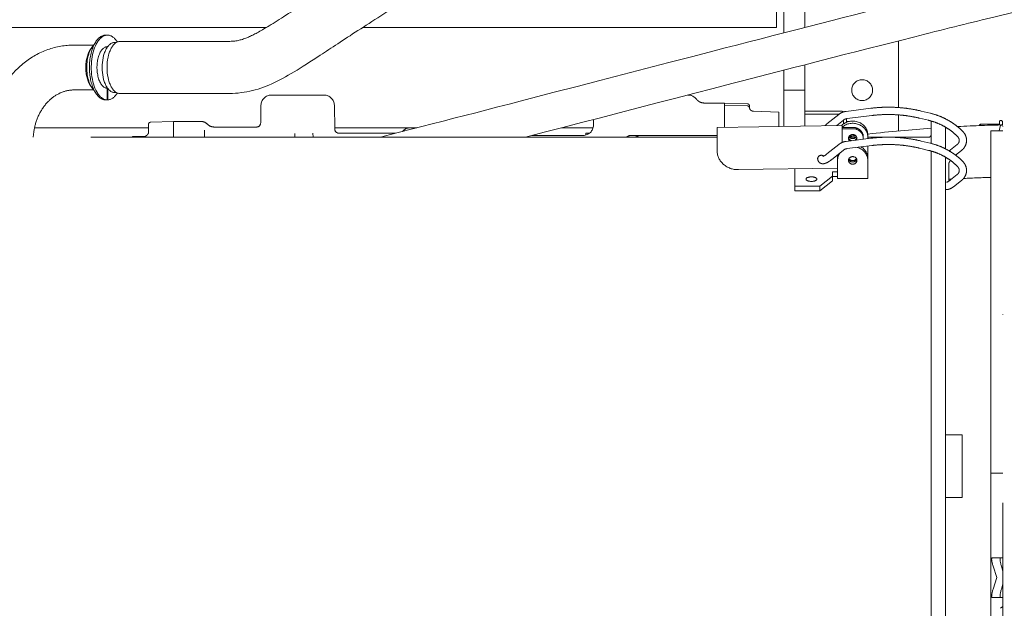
# Model space of a CAD drawing. Header units: millimetres. Extents: x -25606 to 96684, y -22894 to 47132.
# Tile 58 of 89: x 8976 to 9448, y 7298 to 7579. Entities that reach past the tile are written whole.
import ezdxf

# ---------------------------------------------------------------- set-up
doc = ezdxf.new("R2010")
doc.units = ezdxf.units.MM
doc.header["$LTSCALE"] = 50
doc.linetypes.add('A_CARA_16', pattern=[11.4, 6, -1.8, 0, -1.8, 0, -1.8])
doc.layers.add('CA_TG', color=9, linetype='A_CARA_16', lineweight=13)

# ---------------------------------------------------------------- blocks, each defined once
blk = doc.blocks.new('tg')
h = blk.add_hatch()
h.set_pattern_fill('ANSI31', color=252, scale=254, angle=345, style=0)
h.set_pattern_definition([(30, (1065.013, 4011), (-15.87501, 27.4963), [])])
edge = h.paths.add_edge_path()
edge.add_spline(control_points=[(5561.44, 7111.52), (5560.77, 7111.63), (5560.1, 7111.75), (5559.44, 7111.88)], knot_values=[13.825662, 13.825662, 13.825662, 13.825662, 14.000098, 14.000098, 14.000098, 14.000098], degree=3, periodic=0)
edge.add_line((5559.44, 7111.88), (5559.44, 7111.88))
edge.add_line((5559.44, 7111.88), (5559.44, 7148.08))
edge.add_line((5559.44, 7148.08), (5561.44, 7148.08))
edge.add_line((5561.44, 7148.08), (5561.44, 7111.52))
edge.add_line((5561.44, 7111.52), (5561.44, 7111.52))
edge = h.paths.add_edge_path()
edge.add_line((4448.44, 6141.46), (4448.44, 6226.45))
edge.add_spline(control_points=[(4448.44, 6226.45), (4449.11, 6226.22), (4449.78, 6225.97), (4450.44, 6225.72)], knot_values=[10.864235, 10.864235, 10.864235, 10.864235, 11.074814, 11.074814, 11.074814, 11.074814], degree=3, periodic=0)
edge.add_line((4450.44, 6225.72), (4450.44, 6225.72))
edge.add_line((4450.44, 6225.72), (4450.44, 6142.04))
edge.add_spline(control_points=[(4450.44, 6142.04), (4450.27, 6141.99), (4450.09, 6141.94), (4449.43, 6141.74), (4448.94, 6141.6), (4448.44, 6141.46)], knot_values=[22.713594, 22.713594, 22.713594, 22.713594, 22.768373, 22.768373, 22.922016, 22.922016, 22.922016, 22.922016], degree=3, periodic=0)
edge = h.paths.add_edge_path()
edge.add_ellipse((5557.44, 6158.55), major_axis=(-3, 4), ratio=1, start_angle=270, end_angle=299.5519)
edge.add_line((5559.44, 6163.13), (5559.44, 6212.82))
edge.add_line((5559.44, 6212.82), (5559.44, 6212.82))
edge.add_spline(control_points=[(5559.44, 6212.82), (5559.83, 6212.95), (5560.22, 6213.08), (5560.89, 6213.27), (5561.16, 6213.35), (5561.44, 6213.43)], knot_values=[5.579232, 5.579232, 5.579232, 5.579232, 5.705995, 5.705995, 5.795124, 5.795124, 5.795124, 5.795124], degree=3, periodic=0)
edge.add_line((5561.44, 6213.43), (5561.44, 6161.55))
at = {"color": 252}
for p, q in [((5269.94, 6728.49), (5269.94, 6602.5)), ((5256.44, 6720.81), (5256.44, 6602.5)), ((5259.94, 6599.93), (5259.94, 6722.81)), ((5364.94, 6075), (5364.94, 6607.25)), ((5011.98, 6602.5), (4663.44, 6602.5)), ((5058.11, 6602.5), (5256.44, 6602.5)), ((4934.91, 6598.83), (4935.77, 6598.83)), ((4919.75, 6594.08), (4929.21, 6594.08)), ((4927.69, 6592.11), (4928.41, 6593.13)), ((4934.91, 6593.08), (4935.74, 6593.08)), ((4939.24, 6595.33), (4940.08, 6595.33)), ((4941.83, 6595.84), (4992.93, 6595.84)), ((5314.94, 6564.16), (5314.94, 6596.12)), ((5269.94, 6555.36), (5269.94, 6584.64)), ((5259.94, 6582.07), (5259.94, 6555.2)), ((4927.69, 6574.56), (4928.41, 6573.54)), ((4934.91, 6573.58), (4935.74, 6573.58)), ((4935.65, 6573.34), (4935.65, 6567.84)), ((4935.9, 6573.34), (4935.65, 6573.34)), ((4935.9, 6567.84), (4935.9, 6573.34)), ((4919.75, 6572.58), (4929.21, 6572.58)), ((4939.24, 6571.33), (4940.09, 6571.33)), ((4941.83, 6570.84), (4992.93, 6570.84)), ((5014.35, 6570.16), (5039.53, 6570.16)), ((5213.88, 6570.16), (5214.03, 6570.16)), ((5269.94, 6572.5), (5259.94, 6572.5)), ((4935.9, 6567.84), (4934.78, 6567.84)), ((5009.36, 6565.25), (5009.21, 6556.8)), ((5044.53, 6565.25), (5044.73, 6553.8)), ((5221.8, 6566.33), (5231.44, 6566.33)), ((5231.44, 6554.75), (5231.44, 6566.33)), ((5242.48, 6565.95), (5231.44, 6566.33)), ((5231.44, 6565.33), (5242.48, 6564.95)), ((5243.44, 6564.01), (5243.44, 6564.95)), ((5301.66, 6563.82), (5289.79, 6562.35)), ((5257.44, 6561.97), (5245.32, 6562.4)), ((5257.44, 6561.97), (5257.44, 6555.16)), ((5286.94, 6562.5), (5269.94, 6562.5)), ((5269.94, 6561), (5286.43, 6561)), ((5286.28, 6560.88), (5280.57, 6556.3)), ((5289.94, 6557.11), (5289.94, 6558.83)), ((5302.1, 6560.35), (5290.23, 6558.87)), ((5314.94, 6552.99), (5314.94, 6560.65)), ((5329.23, 6558.05), (5324.96, 6559.08)), ((5330.04, 6561.46), (5325.78, 6562.48)), ((4900.83, 6554.45), (4955.44, 6554.45)), ((4955.44, 6552.07), (4955.44, 6556.11)), ((4967.44, 6557.49), (4956.41, 6557.11)), ((4967.44, 6550), (4967.44, 6557.49)), ((4980.67, 6557.49), (4967.44, 6557.49)), ((5007.39, 6554.83), (4987.06, 6554.83)), ((5044.72, 6554.45), (5084.02, 6554.45)), ((5080.58, 6554.44), (5081.3, 6554.44)), ((5153.29, 6554.45), (5168.49, 6554.45)), ((5168.74, 6558.45), (5168.69, 6555.75)), ((5227.9, 6545.9), (5227.9, 6554.52)), ((5287.9, 6555.64), (5227.91, 6554.69)), ((5288.47, 6558.15), (5285.29, 6555.6)), ((5287.89, 6547.47), (5287.89, 6555.47)), ((5287.92, 6554.11), (5287.92, 6547.48)), ((5287.93, 6554.6), (5292.82, 6554.68)), ((5287.93, 6553.97), (5287.93, 6554.6)), ((5292.82, 6554.05), (5287.93, 6553.97)), ((5288.44, 6558.13), (5288.44, 6556.29)), ((5289.94, 6557.5), (5291.21, 6557.5)), ((5330.44, 6557.74), (5330.44, 6546.99)), ((5337.44, 6554.75), (5337.44, 6544.37)), ((5353.69, 6555.81), (5354.14, 6556.26)), ((5353.69, 6555.81), (5353.69, 6555.52)), ((5354.14, 6555.54), (5354.14, 6556.26)), ((5363.19, 6556.26), (5354.14, 6556.26)), ((5363.06, 6553), (5363.78, 6555.75)), ((5363.19, 6555.81), (5363.19, 6557.25)), ((5364.94, 6555.75), (5363.78, 6555.75)), ((5364.69, 6555.85), (5364.69, 6557.25)), ((5364.94, 6556.3), (5364.69, 6556.3)), ((5227.9, 6550), (4652.44, 6550)), ((4948.24, 6550.33), (4953.89, 6550.33)), ((4953.84, 6550.41), (4954.13, 6550.48)), ((4953.84, 6550.33), (4953.84, 6550.41)), ((4982.26, 6551.97), (4982.23, 6553.29)), ((4982.26, 6551.97), (4982.32, 6550)), ((5025.57, 6550), (5025.59, 6551.05)), ((5025.61, 6551.67), (5025.59, 6551.05)), ((5034.27, 6551.91), (5034.32, 6550)), ((5073.81, 6551.83), (5046.55, 6551.83)), ((5163.7, 6550.83), (5139.34, 6550.83)), ((5165, 6551.83), (5166.69, 6551.83)), ((5165, 6551.01), (5165, 6551.83)), ((5227.9, 6550.83), (5186.98, 6550.83)), ((5289.79, 6547.98), (5301.66, 6549.45)), ((5294.49, 6550), (5291.34, 6550)), ((5291.94, 6550.46), (5291.94, 6551.01)), ((5298.01, 6549.42), (5298.01, 6550.06)), ((5300.16, 6551.11), (5300.16, 6549.27)), ((5329.44, 6550), (5300.16, 6550)), ((5343.22, 6550.22), (5343.18, 6550.26)), ((5345.72, 6552.66), (5345.69, 6552.7)), ((5359.19, 6553), (5359.19, 6125.25)), ((5364.94, 6553), (5359.19, 6553)), ((5280.57, 6541.93), (5286.28, 6546.51)), ((5290.23, 6544.5), (5302.1, 6545.98)), ((5300.16, 6530.27), (5300.16, 6545.74)), ((5324.96, 6544.71), (5329.23, 6543.68)), ((5325.78, 6548.11), (5330.04, 6547.09)), ((5339.84, 6543.92), (5342.94, 6546.41)), ((5227.94, 6543.33), (5227.93, 6543.51)), ((5276.17, 6540.06), (5276.17, 6539.68)), ((5282.76, 6539.2), (5288.47, 6543.78)), ((5285.66, 6539.91), (5285.66, 6530.27)), ((5330.44, 6543.37), (5330.44, 6250.05)), ((5337.44, 6540.38), (5337.44, 6252.9)), ((5342.25, 6541.37), (5345.13, 6543.68)), ((5285.66, 6535.18), (5238.11, 6534.43)), ((5338.94, 6528.9), (5338.94, 6537.44)), ((5343.18, 6535.89), (5343.22, 6535.85)), ((5345.69, 6538.33), (5345.72, 6538.29)), ((5265.16, 6524.26), (5265.16, 6534.85)), ((5283.16, 6531.38), (5277.16, 6526.52)), ((5283.16, 6529.12), (5283.16, 6533.39)), ((5283.16, 6533.39), (5285.66, 6533.39)), ((5285.66, 6531.12), (5283.16, 6531.12)), ((5300.16, 6530.27), (5285.66, 6530.27)), ((5342.94, 6532.04), (5339.84, 6529.55)), ((5277.16, 6526.52), (5265.16, 6526.52)), ((5277.16, 6524.26), (5283.16, 6529.12)), ((5277.16, 6524.26), (5277.16, 6526.52)), ((5345.13, 6529.31), (5342.03, 6526.82)), ((5265.16, 6524.26), (5277.16, 6524.26)), ((5337.44, 6407.5), (5345.44, 6407.5)), ((5345.44, 6377.5), (5345.44, 6407.5)), ((5364.94, 6389.13), (5359.19, 6389.13)), ((5345.44, 6377.5), (5337.44, 6377.5)), ((5359.74, 6348.63), (5364.94, 6348.63)), ((5360.2, 6344.63), (5361.94, 6339.13)), ((5364.94, 6342.29), (5364.2, 6344.63)), ((5361.94, 6339.13), (5360.2, 6333.63)), ((5364.2, 6333.63), (5364.94, 6335.96)), ((5359.74, 6329.63), (5364.94, 6329.63)), ((5363.72, 6324.45), (5364.94, 6325.27))]:
    blk.add_line(p, q, dxfattribs=at)
blk.add_circle((5297.44, 6572.5), 5, dxfattribs=at)
for centre, radius, start, end in [((5014.35, 6565.16), 5, 90, 179), ((5039.53, 6565.16), 5, 1, 90), ((5214.03, 6565.16), 5, 37.2428, 90), ((5242.44, 6564.95), 1, 0, 88), ((5242.44, 6563.95), 1, 5.7704, 88), ((5286.94, 6559.5), 3, 58.7048, 90), ((4956.44, 6556.11), 1, 92.0007, 180), ((4980.67, 6553.49), 4, 44.8013, 90), ((4987.06, 6559.83), 5, 224.8505, 270.0006), ((5007.21, 6556.83), 2, 270, 359), ((5080.58, 6550.44), 4, 90, 137.6398), ((5081.3, 6550.44), 4, 67.6199, 90), ((5163.69, 6555.83), 5, 270, 359), ((5363.94, 6557.25), 0.75, 0, 180), ((4948.24, 6549.53), 0.8, 90, 144.4615), ((5046.73, 6553.83), 2, 181, 270), ((5074.67, 6555.83), 4, 308.0354, 317.6398), ((5186.98, 6546.83), 4, 90, 127.6975), ((5187.9, 6546.83), 4, 52.3025, 90), ((5329.44, 6551), 1, 270, 0)]:
    blk.add_arc(centre, radius, start, end, dxfattribs=at)
for centre, major_axis, ratio, start_param, end_param in [((4934.91, 6583.33), (0, -15.5), 0.5, 3.141593, 6.267056), ((4935.77, 6583.33), (0, -15.5), 0.5, 2.479765, 6.267056), ((4930.79, 6583.33), (0, 10.75), 0.5, 0.61548, 2.526113), ((4931.88, 6583.33), (0, 12), 0.5, 0.42131, 2.720282), ((4935.77, 6583.33), (0, -10), 0.5, 3.112721, 6.258183), ((4939.24, 6583.33), (0, -12), 0.5, 3.141593, 6.283185), ((4934.91, 6583.33), (0, 9.75), 0.5, 0, 0.057396), ((4934.91, 6583.33), (0, 10), 0.5, 6.103237, 6.196474), ((4941.83, 6583.34), (0, -12.5), 0.5, 3.141593, 6.283185), ((4934.91, 6583.33), (0, -9.75), 0.5, 6.225789, 6.283185), ((4934.91, 6583.33), (0, -10), 0.5, 0.086711, 0.179948), ((4935.77, 6583.33), (0, -10), 0.5, 0.025003, 0.028872), ((4935.77, 6583.33), (0, -15.5), 0.5, 0.01613, 0.661889), ((5227.93, 6552.89), (-0.03, 1.8), 0.007376, 0, 0.436274), ((5292.91, 6551.11), (7.25, 0), 0.906308, 0, 2.382449), ((5287.93, 6553.84), (-0.03, 1.8), 0.007376, 5.148663, 6.719459), ((5292.91, 6550.06), (7.25, 0), 0.906308, 0, 2.33041), ((5287.93, 6553.84), (-0.005, 0.3), 0.007376, 5.148663, 6.719459), ((5292.91, 6550.06), (5.1, 0), 0.906308, 0, 1.58825), ((5292.91, 6549.42), (5.1, 0), 0.906308, 6.190416, 7.871435), ((5292.91, 6549.42), (-2, 0), 0.906308, 2.660772, 7.036197), ((5292.91, 6550.06), (-2, 0), 0.906308, 0.175769, 1.317183), ((5292.91, 6551.11), (2, 0), 0.906308, 3.626705, 5.798073), ((5292.91, 6550.06), (2, 0), 0.906308, 5.238194, 6.107416), ((5227.93, 6544.27), (-0.03, 1.8), 0.007376, 0.436274, 2.00707), ((5292.91, 6538.86), (7.25, 0), 0.906308, 0, 1.259799), ((5292.91, 6539.91), (7.25, 0), 0.906308, 0, 0.972739), ((5237.94, 6543.49), (-10, 0), 0.906308, 0.017453, 1.58825), ((5277.92, 6539.68), (-1.8, 0), 0.906308, 4.025323, 6.625383), ((5277.92, 6540.31), (-1.8, 0), 0.906308, 0.195539, 0.236251), ((5292.91, 6538.86), (-7.25, 0), 0.906308, 5.693254, 6.283185), ((5292.91, 6539.91), (-7.25, 0), 0.906308, 5.99741, 6.283185), ((5292.91, 6540.55), (2, 0), 0.906308, 3.626705, 5.798073), ((5292.91, 6539.91), (-2, 0), 0.906308, 0.295734, 2.845858), ((5292.91, 6539.91), (2, 0), 0.906308, 3.437327, 5.987451), ((5361, 6344.63), (-1.31, 3.99), 0.181281, 6.252835, 7.794637), ((5359.74, 6344.63), (0, -4), 0.2, 3.141593, 3.170588), ((5365, 6344.63), (1.31, -3.99), 0.181281, 3.082248, 4.653044), ((5361, 6333.63), (1.31, 3.99), 0.181281, 1.630141, 3.171942), ((5365, 6333.63), (-1.31, -3.99), 0.181281, 4.771734, 6.34253), ((5359.74, 6333.63), (0, 4), 0.2, 3.112597, 3.141593)]:
    blk.add_ellipse(centre, major_axis=major_axis, ratio=ratio, start_param=start_param, end_param=end_param, dxfattribs=at)
for centre, major_axis, ratio in [((5292.91, 6538.86), (2, 0), 0.906308), ((5273.16, 6529.9), (-2.6, 0), 0.422618)]:
    blk.add_ellipse(centre, major_axis=major_axis, ratio=ratio, dxfattribs=at)
for points, knots in [([(4992.93, 6595.84), (4997.01, 6595.84), (4999, 6596.2), (5004.33, 6598.24), (5007.13, 6599.64), (5019.37, 6606.83), (5032.56, 6615.85), (5082.68, 6648.22), (5130.58, 6677.42), (5242.37, 6741.85), (5303.21, 6776.12), (5372.37, 6815.64), (5392.04, 6826.92), (5416.14, 6840.18), (5423.28, 6843.99), (5436.02, 6850.34), (5441.63, 6852.89), (5451.63, 6856.63), (5456.11, 6857.93), (5465.42, 6859.32), (5470.31, 6859.23), (5478.76, 6857.39), (5482.32, 6855.97), (5486.82, 6853.68), (5487.97, 6853.05), (5489.12, 6852.39)], [1, 1, 1, 1, 1.148821, 1.148821, 1.255648, 1.255648, 1.507157, 1.507157, 1.907157, 1.907157, 2.307157, 2.307157, 2.507157, 2.507157, 2.607157, 2.607157, 2.705367, 2.705367, 2.794757, 2.794757, 2.890784, 2.890784, 2.971439, 2.971439, 3, 3, 3, 3]), ([(4992.93, 6570.84), (5000.41, 6570.84), (5007.65, 6572.37), (5021.46, 6578.66), (5028.38, 6583.13), (5058.41, 6602.72), (5092.69, 6625.28), (5190.18, 6683.37), (5252.5, 6718.55), (5333.62, 6764.7), (5358.49, 6778.93), (5400.89, 6803.12), (5418.44, 6813.09), (5438.89, 6823.9), (5444.75, 6826.81), (5457.15, 6832.29), (5462.34, 6833.75), (5467.52, 6834.19), (5468.8, 6834.05), (5471.6, 6833.26), (5473.06, 6832.67), (5475.49, 6831.37), (5476.04, 6831.07), (5476.62, 6830.74)], [1, 1, 1, 1, 1.178713, 1.178713, 1.361279, 1.361279, 1.761279, 1.761279, 2.161279, 2.161279, 2.361279, 2.361279, 2.561279, 2.561279, 2.661279, 2.661279, 2.813576, 2.813576, 2.906423, 2.906423, 2.980207, 2.980207, 3, 3, 3, 3]), ([(5066.62, 6550), (5118.06, 6563.12), (5180.36, 6579.39), (5268.9, 6602.26), (5298.64, 6609.88), (5337.29, 6619.58), (5349.21, 6622.54), (5370.81, 6627.83), (5380.51, 6630.16), (5390.6, 6632.54), (5392.11, 6632.9), (5393.59, 6633.24)], [1.7601368, 1.7601368, 1.7601368, 1.7601368, 2.1191837, 2.1191837, 2.3191837, 2.3191837, 2.4191837, 2.4191837, 2.5191837, 2.5191837, 2.5373972, 2.5373972, 2.5373972, 2.5373972]), ([(5136.11, 6550), (5183.4, 6562.24), (5233.83, 6575.39), (5307.65, 6594.31), (5334.57, 6601.11), (5368.04, 6609.35), (5378, 6611.77), (5386.84, 6613.87)], [1.9025935, 1.9025935, 1.9025935, 1.9025935, 2.1977177, 2.1977177, 2.3977177, 2.3977177, 2.4956824, 2.4956824, 2.4956824, 2.4956824]), ([(4919.75, 6594.08), (4915.49, 6594.08), (4911.22, 6593.34), (4903.11, 6590.44), (4899.26, 6588.28), (4892.31, 6582.74), (4889.23, 6579.33), (4884.19, 6571.72), (4882.22, 6567.51), (4879.59, 6558.86), (4878.86, 6554.44), (4878.72, 6550)], [4.712389, 4.712389, 4.712389, 4.712389, 5.011864, 5.011864, 5.316349, 5.316349, 5.630508, 5.630508, 5.944667, 5.944667, 6.245601, 6.245601, 6.245601, 6.245601]), ([(4919.75, 6572.58), (4917.88, 6572.58), (4916, 6572.25), (4912.32, 6570.87), (4910.52, 6569.82), (4907.17, 6567.01), (4905.63, 6565.24), (4903.09, 6561.21), (4902.08, 6558.97), (4900.75, 6554.47), (4900.36, 6552.25), (4900.24, 6550)], [4.712389, 4.712389, 4.712389, 4.712389, 5.026548, 5.026548, 5.340708, 5.340708, 5.654867, 5.654867, 5.955037, 5.955037, 6.218317, 6.218317, 6.218317, 6.218317]), ([(5221.8, 6566.33), (5221.41, 6566.33), (5221.02, 6566.38), (5220.29, 6566.56), (5219.96, 6566.69), (5219.37, 6566.98), (5219.12, 6567.14), (5218.69, 6567.46), (5218.52, 6567.62), (5218.22, 6567.92), (5218.11, 6568.06), (5218.01, 6568.19)], [1.5242703, 1.5242703, 1.5242703, 1.5242703, 1.5645413, 1.5645413, 1.6048123, 1.6048123, 1.6450833, 1.6450833, 1.6853543, 1.6853543, 1.7256253, 1.7256253, 1.7256253, 1.7256253]), ([(5245.32, 6562.4), (5245.1, 6562.41), (5244.89, 6562.45), (5244.51, 6562.59), (5244.34, 6562.68), (5244.04, 6562.9), (5243.93, 6563.02), (5243.73, 6563.26), (5243.67, 6563.37), (5243.57, 6563.56), (5243.54, 6563.64), (5243.5, 6563.77), (5243.48, 6563.82), (5243.46, 6563.92), (5243.45, 6563.95), (5243.44, 6564.01), (5243.44, 6564.03), (5243.44, 6564.04), (5243.44, 6564.05), (5243.44, 6564.05)], [1.788368, 1.788368, 1.788368, 1.788368, 1.7977922, 1.7977922, 1.8082075, 1.8082075, 1.8216683, 1.8216683, 1.8399281, 1.8399281, 1.8610172, 1.8610172, 1.8855781, 1.8855781, 1.9206688, 1.9206688, 1.9586996, 1.9586996, 1.9785218, 1.9785218, 1.9785218, 1.9785218]), ([(5325.78, 6562.48), (5324.21, 6562.85), (5322.63, 6563.17), (5319.44, 6563.7), (5317.83, 6563.91), (5314.6, 6564.2), (5312.99, 6564.29), (5309.74, 6564.36), (5308.12, 6564.33), (5304.89, 6564.16), (5303.27, 6564.02), (5301.66, 6563.82)], [1.3734008, 1.3734008, 1.3734008, 1.3734008, 1.452359, 1.452359, 1.5313172, 1.5313172, 1.6102754, 1.6102754, 1.6892337, 1.6892337, 1.7681919, 1.7681919, 1.7681919, 1.7681919]), ([(5289.79, 6562.35), (5289.54, 6562.32), (5289.28, 6562.27), (5288.78, 6562.15), (5288.53, 6562.08), (5288.05, 6561.91), (5287.81, 6561.81), (5287.35, 6561.59), (5287.12, 6561.46), (5286.69, 6561.19), (5286.48, 6561.04), (5286.28, 6560.88)], [1.7681919, 1.7681919, 1.7681919, 1.7681919, 1.8857924, 1.8857924, 2.0033929, 2.0033929, 2.1209934, 2.1209934, 2.238594, 2.238594, 2.3561945, 2.3561945, 2.3561945, 2.3561945]), ([(5290.23, 6558.87), (5290.09, 6558.86), (5289.96, 6558.83), (5289.71, 6558.77), (5289.58, 6558.74), (5289.33, 6558.65), (5289.21, 6558.6), (5288.99, 6558.49), (5288.87, 6558.43), (5288.66, 6558.3), (5288.56, 6558.23), (5288.47, 6558.15)], [1.7681919, 1.7681919, 1.7681919, 1.7681919, 1.8857924, 1.8857924, 2.0033929, 2.0033929, 2.1209934, 2.1209934, 2.238594, 2.238594, 2.3561945, 2.3561945, 2.3561945, 2.3561945]), ([(5324.96, 6559.08), (5323.48, 6559.43), (5321.98, 6559.73), (5318.95, 6560.23), (5317.43, 6560.43), (5314.37, 6560.71), (5312.83, 6560.79), (5309.76, 6560.85), (5308.22, 6560.83), (5305.15, 6560.67), (5303.62, 6560.54), (5302.1, 6560.35)], [1.3734008, 1.3734008, 1.3734008, 1.3734008, 1.452359, 1.452359, 1.5313172, 1.5313172, 1.6102754, 1.6102754, 1.6892337, 1.6892337, 1.7681919, 1.7681919, 1.7681919, 1.7681919]), ([(5345.69, 6552.7), (5344.86, 6553.55), (5343.98, 6554.35), (5342.12, 6555.86), (5341.14, 6556.56), (5339.1, 6557.86), (5338.04, 6558.45), (5335.86, 6559.52), (5334.73, 6559.99), (5332.42, 6560.82), (5331.24, 6561.17), (5330.04, 6561.46)], [0.7853982, 0.7853982, 0.7853982, 0.7853982, 0.9029987, 0.9029987, 1.0205992, 1.0205992, 1.1381997, 1.1381997, 1.2558002, 1.2558002, 1.3734008, 1.3734008, 1.3734008, 1.3734008]), ([(5343.18, 6550.26), (5342.45, 6551.01), (5341.67, 6551.72), (5340.02, 6553.05), (5339.15, 6553.68), (5337.34, 6554.83), (5336.39, 6555.36), (5334.44, 6556.31), (5333.43, 6556.74), (5331.36, 6557.48), (5330.3, 6557.79), (5329.23, 6558.05)], [0.7853982, 0.7853982, 0.7853982, 0.7853982, 0.9029987, 0.9029987, 1.0205992, 1.0205992, 1.1381997, 1.1381997, 1.2558002, 1.2558002, 1.3734008, 1.3734008, 1.3734008, 1.3734008]), ([(4953.23, 6550), (4953.35, 6550.05), (4953.46, 6550.1), (4953.89, 6550.32), (4954.17, 6550.5), (4954.66, 6550.88), (4954.87, 6551.08), (4955.18, 6551.46), (4955.3, 6551.64), (4955.43, 6551.92), (4955.44, 6552.02), (4955.44, 6552.07)], [0.2027708, 0.2027708, 0.2027708, 0.2027708, 0.2513544, 0.2513544, 0.387051, 0.387051, 0.5227477, 0.5227477, 0.6584443, 0.6584443, 0.7941409, 0.7941409, 0.7941409, 0.7941409]), ([(5301.66, 6549.45), (5303.27, 6549.65), (5304.89, 6549.79), (5308.12, 6549.96), (5309.74, 6549.99), (5312.99, 6549.92), (5314.6, 6549.83), (5317.83, 6549.54), (5319.44, 6549.33), (5322.63, 6548.81), (5324.21, 6548.49), (5325.78, 6548.11)], [4.5149934, 4.5149934, 4.5149934, 4.5149934, 4.5939516, 4.5939516, 4.6729099, 4.6729099, 4.7518681, 4.7518681, 4.8308263, 4.8308263, 4.9097845, 4.9097845, 4.9097845, 4.9097845]), ([(5342.94, 6546.41), (5343.19, 6546.61), (5343.4, 6546.84), (5343.72, 6547.33), (5343.84, 6547.59), (5343.97, 6548.13), (5343.99, 6548.4), (5343.94, 6548.95), (5343.86, 6549.22), (5343.62, 6549.73), (5343.45, 6549.98), (5343.23, 6550.21), (5343.22, 6550.22), (5343.22, 6550.22)], [5.497787, 5.497787, 5.497787, 5.497787, 5.806429, 5.806429, 6.120588, 6.120588, 6.434748, 6.434748, 6.748907, 6.748907, 7.063066, 7.063066, 7.068583, 7.068583, 7.068583, 7.068583]), ([(5345.13, 6543.68), (5345.67, 6544.11), (5346.13, 6544.62), (5346.87, 6545.75), (5347.15, 6546.38), (5347.47, 6547.68), (5347.51, 6548.35), (5347.38, 6549.67), (5347.21, 6550.31), (5346.66, 6551.52), (5346.27, 6552.08), (5345.78, 6552.6), (5345.75, 6552.63), (5345.72, 6552.66)], [5.497787, 5.497787, 5.497787, 5.497787, 5.811946, 5.811946, 6.126106, 6.126106, 6.433021, 6.433021, 6.738451, 6.738451, 7.049016, 7.049016, 7.068583, 7.068583, 7.068583, 7.068583]), ([(5286.28, 6546.51), (5286.48, 6546.67), (5286.69, 6546.82), (5287.12, 6547.09), (5287.35, 6547.22), (5287.81, 6547.44), (5288.05, 6547.54), (5288.53, 6547.71), (5288.78, 6547.78), (5289.28, 6547.9), (5289.54, 6547.95), (5289.79, 6547.98)], [3.9269908, 3.9269908, 3.9269908, 3.9269908, 4.0445913, 4.0445913, 4.1621919, 4.1621919, 4.2797924, 4.2797924, 4.3973929, 4.3973929, 4.5149934, 4.5149934, 4.5149934, 4.5149934]), ([(5288.47, 6543.78), (5288.56, 6543.86), (5288.66, 6543.93), (5288.87, 6544.06), (5288.99, 6544.12), (5289.21, 6544.23), (5289.33, 6544.28), (5289.58, 6544.37), (5289.71, 6544.4), (5289.96, 6544.46), (5290.09, 6544.49), (5290.23, 6544.5)], [3.9269908, 3.9269908, 3.9269908, 3.9269908, 4.0445913, 4.0445913, 4.1621919, 4.1621919, 4.2797924, 4.2797924, 4.3973929, 4.3973929, 4.5149934, 4.5149934, 4.5149934, 4.5149934]), ([(5302.1, 6545.98), (5303.62, 6546.17), (5305.15, 6546.3), (5308.22, 6546.46), (5309.76, 6546.49), (5312.83, 6546.42), (5314.37, 6546.34), (5317.43, 6546.06), (5318.95, 6545.86), (5321.98, 6545.37), (5323.48, 6545.06), (5324.96, 6544.71)], [4.5149934, 4.5149934, 4.5149934, 4.5149934, 4.5939516, 4.5939516, 4.6729099, 4.6729099, 4.7518681, 4.7518681, 4.8308263, 4.8308263, 4.9097845, 4.9097845, 4.9097845, 4.9097845]), ([(5330.04, 6547.09), (5331.24, 6546.8), (5332.42, 6546.45), (5334.73, 6545.62), (5335.86, 6545.15), (5338.04, 6544.08), (5339.1, 6543.49), (5341.14, 6542.19), (5342.12, 6541.49), (5343.98, 6539.99), (5344.86, 6539.18), (5345.69, 6538.33)], [4.9097845, 4.9097845, 4.9097845, 4.9097845, 5.0273851, 5.0273851, 5.1449856, 5.1449856, 5.2625861, 5.2625861, 5.3801866, 5.3801866, 5.4977871, 5.4977871, 5.4977871, 5.4977871]), ([(5276.17, 6539.68), (5276.17, 6539.48), (5276.19, 6539.27), (5276.32, 6538.73), (5276.47, 6538.39), (5276.9, 6537.88), (5277.13, 6537.69), (5277.63, 6537.42), (5277.9, 6537.34), (5278.48, 6537.24), (5278.79, 6537.25), (5279.57, 6537.37), (5280, 6537.52), (5280.89, 6537.93), (5281.33, 6538.18), (5282.1, 6538.7), (5282.43, 6538.94), (5282.76, 6539.2)], [1.570796, 1.570796, 1.570796, 1.570796, 1.685399, 1.685399, 1.845184, 1.845184, 1.967641, 1.967641, 2.099626, 2.099626, 2.281235, 2.281235, 2.595395, 2.595395, 2.909554, 2.909554, 3.141593, 3.141593, 3.141593, 3.141593]), ([(5278.57, 6540.76), (5278.57, 6540.76), (5278.57, 6540.76), (5278.57, 6540.76), (5278.61, 6540.76), (5278.74, 6540.8), (5278.85, 6540.84), (5279.14, 6540.97), (5279.33, 6541.07), (5279.78, 6541.35), (5280.05, 6541.53), (5280.4, 6541.8), (5280.48, 6541.87), (5280.57, 6541.93)], [2.2610601, 2.2610601, 2.2610601, 2.2610601, 2.2710228, 2.2710228, 2.4147173, 2.4147173, 2.5918072, 2.5918072, 2.8106797, 2.8106797, 3.0658009, 3.0658009, 3.1415927, 3.1415927, 3.1415927, 3.1415927]), ([(5329.23, 6543.68), (5330.3, 6543.43), (5331.36, 6543.11), (5333.43, 6542.37), (5334.44, 6541.94), (5336.39, 6540.99), (5337.34, 6540.46), (5339.15, 6539.31), (5340.02, 6538.69), (5341.67, 6537.35), (5342.45, 6536.64), (5343.18, 6535.89)], [4.9097845, 4.9097845, 4.9097845, 4.9097845, 5.0273851, 5.0273851, 5.1449856, 5.1449856, 5.2625861, 5.2625861, 5.3801866, 5.3801866, 5.4977871, 5.4977871, 5.4977871, 5.4977871]), ([(5339.22, 6543.4), (5339.31, 6543.47), (5339.4, 6543.55), (5339.6, 6543.73), (5339.72, 6543.83), (5339.84, 6543.92)], [6.1331711, 6.1331711, 6.1331711, 6.1331711, 6.1982313, 6.1982313, 6.2831853, 6.2831853, 6.2831853, 6.2831853]), ([(5338.94, 6537.41), (5338.95, 6537.43), (5338.96, 6537.48), (5339.01, 6537.64), (5339.07, 6537.76), (5339.23, 6538.08), (5339.36, 6538.29), (5339.58, 6538.62), (5339.67, 6538.74), (5339.75, 6538.86)], [4.8530824, 4.8530824, 4.8530824, 4.8530824, 4.9924763, 4.9924763, 5.1784567, 5.1784567, 5.4061759, 5.4061759, 5.5218427, 5.5218427, 5.5218427, 5.5218427]), ([(5343.22, 6535.85), (5343.44, 6535.63), (5343.61, 6535.38), (5343.86, 6534.86), (5343.93, 6534.59), (5343.99, 6534.05), (5343.97, 6533.77), (5343.84, 6533.24), (5343.73, 6532.97), (5343.41, 6532.48), (5343.2, 6532.24), (5342.94, 6532.04)], [5.497787, 5.497787, 5.497787, 5.497787, 5.811946, 5.811946, 6.126106, 6.126106, 6.440265, 6.440265, 6.754424, 6.754424, 7.068583, 7.068583, 7.068583, 7.068583]), ([(5345.72, 6538.29), (5346.2, 6537.81), (5346.6, 6537.24), (5347.18, 6536.03), (5347.37, 6535.37), (5347.51, 6534.05), (5347.47, 6533.39), (5347.18, 6532.1), (5346.92, 6531.48), (5346.21, 6530.35), (5345.76, 6529.83), (5345.2, 6529.36), (5345.17, 6529.34), (5345.13, 6529.31)], [5.497787, 5.497787, 5.497787, 5.497787, 5.811946, 5.811946, 6.122914, 6.122914, 6.428419, 6.428419, 6.735151, 6.735151, 7.048913, 7.048913, 7.068583, 7.068583, 7.068583, 7.068583]), ([(5342.03, 6526.82), (5341.59, 6526.47), (5341.14, 6526.15), (5340.26, 6525.6), (5339.82, 6525.37), (5338.93, 6525.02), (5338.48, 6524.9), (5337.79, 6524.88), (5337.62, 6524.89), (5337.44, 6524.91)], [3.141593, 3.141593, 3.141593, 3.141593, 3.455752, 3.455752, 3.769911, 3.769911, 4.08407, 4.08407, 4.179715, 4.179715, 4.179715, 4.179715]), ([(5339.84, 6529.55), (5339.53, 6529.31), (5339.23, 6529.09), (5338.7, 6528.75), (5338.46, 6528.62), (5338.11, 6528.46), (5337.98, 6528.41), (5337.87, 6528.38), (5337.84, 6528.38), (5337.84, 6528.38)], [3.1415927, 3.1415927, 3.1415927, 3.1415927, 3.423023, 3.423023, 3.6839239, 3.6839239, 3.9043398, 3.9043398, 4.0221252, 4.0221252, 4.0221252, 4.0221252])]:
    blk.add_open_spline(points, degree=3, knots=knots, dxfattribs=at)
for points in [[(4983.52, 6556.31), (4983.51, 6556.31), (4983.51, 6556.31), (4983.51, 6556.31)], [(5280.57, 6556.3), (5280.26, 6556.05), (5279.95, 6555.79), (5279.65, 6555.51)], [(5300.15, 6551.45), (5310.98, 6552.7), (5321.14, 6553.6), (5330.44, 6554.26)], [(5337.44, 6554.72), (5337.45, 6554.72), (5337.47, 6554.72), (5337.48, 6554.72)], [(5343.13, 6555.04), (5351.37, 6555.48), (5358.7, 6555.72), (5364.94, 6555.85)], [(5291.21, 6550.37), (5292.24, 6550.5), (5293.26, 6550.63), (5294.27, 6550.75)], [(5346.05, 6530.21), (5350.77, 6530.44), (5355.16, 6530.61), (5359.19, 6530.73)], [(5338.94, 6529.81), (5339.38, 6529.84), (5339.82, 6529.87), (5340.26, 6529.89)]]:
    blk.add_open_spline(points, degree=3, dxfattribs=at)

msp = doc.modelspace()

# ---------------------------------------------------------------- block references
at = {"layer": 'CA_TG'}
msp.add_blockref('tg', (4082.27, 973.28), dxfattribs=at)

doc.saveas('drawing.dxf')
